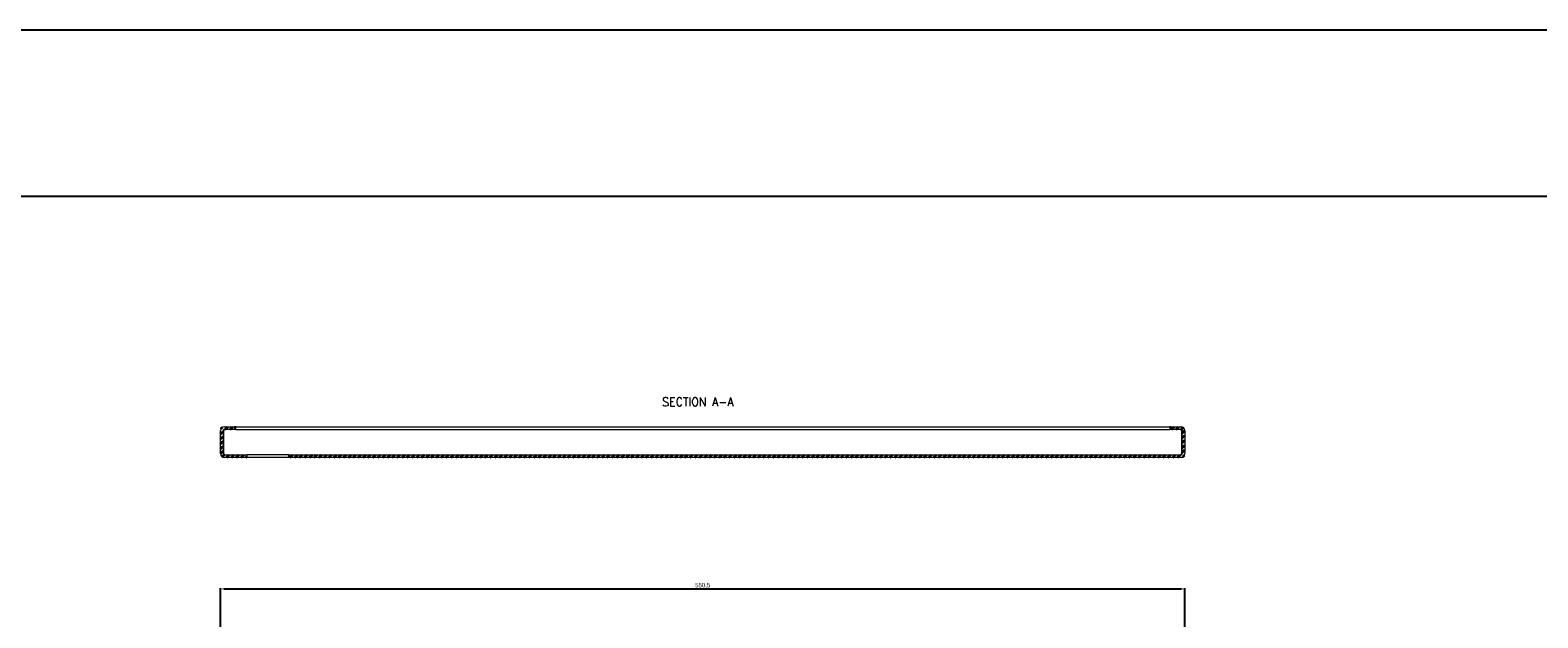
# Model space of a CAD drawing. Header units: millimetres. Extents: x 7284 to 21933, y -3393 to -31.
# Tile 57 of 60: x 15367 to 16228, y -1736 to -1401. Entities that reach past the tile are written whole.
import ezdxf

# ---------------------------------------------------------------- set-up
doc = ezdxf.new("R2010")
doc.units = ezdxf.units.MM
doc.header["$PDSIZE"] = -1
doc.layers.add('1', color=7, linetype='Continuous', true_color=0xffffff)
doc.layers.add('60', color=7, linetype='Continuous', true_color=0xffffff)
doc.layers.add('dim', color=84, linetype='Continuous', lineweight=9)
doc.layers.add('粗实线层', color=7, linetype='Continuous', lineweight=25)
doc.layers.add('细实线层', color=7, linetype='Continuous')
doc.styles.add('chinesef_fs', font='simplex.shx', dxfattribs={"bigfont": 'gbcbig.shx'})
doc.dimstyles.new('ISO-25', dxfattribs={"dimtxt": 2.5, "dimasz": 2.5, "dimexe": 1.25, "dimexo": 0.625, "dimtad": 1, "dimtxsty": 'Standard', "dimcen": 2.5, "dimadec": 0, "dimazin": 0, "dimtfac": 1, "dimtmove": 0, "dimatfit": 3, "dimfxl": 1, "dimarcsym": 0})

# ---------------------------------------------------------------- blocks, each defined once
blk = doc.blocks.new('$CAXA_FRAME_13B17AC1$')
at = {"layer": '粗实线层'}
blk.add_line((138.5, 95), (-138.5, 95), dxfattribs=at)
at = {"layer": '细实线层'}
blk.add_line((148.5, 105), (-148.5, 105), dxfattribs=at)
blk = doc.blocks.new('*D81')
at = {"layer": 'Defpoints', "color": 0, "transparency": 16777216}
for p in [(16026.46, -1719.76), (15475.96, -1752.73), (16026.46, -1752.73)]:
    blk.add_point(p, dxfattribs=at)
at = {"layer": 'dim', "color": 0, "linetype": 'Continuous', "lineweight": -2, "transparency": 16777216}
for p, q in [((15475.96, -1752.73), (15475.96, -1719.26)), ((15477.96, -1719.76), (16024.46, -1719.76)), ((16026.46, -1752.73), (16026.46, -1719.26))]:
    blk.add_line(p, q, dxfattribs=at)
at = {"layer": 'dim', "color": 0, "transparency": 16777216}
for points in [[(15477.96, -1719.42), (15477.96, -1720.09), (15475.96, -1719.76)], [(16024.46, -1719.42), (16024.46, -1720.09), (16026.46, -1719.76)]]:
    blk.add_solid(points, dxfattribs=at)
at = {"layer": 'dim', "color": 0, "transparency": 16777216, "insert": (15751.21, -1717.8), "char_height": 2.5, "attachment_point": 5}
blk.add_mtext('550,5', dxfattribs=at)

msp = doc.modelspace()

# ---------------------------------------------------------------- hatches: boundary and pattern name
at = {"layer": '60', "linetype": 'Continuous', "lineweight": 35}
h = msp.add_hatch(dxfattribs=at)
h.set_pattern_fill('ANSI31', scale=0.62, style=0)
h.set_pattern_definition([(45, (10291.317, -11584.794), (-1.3919397, 1.3919397), [])])
edge = h.paths.add_edge_path(flags=0)
edge.add_arc((15478.158, -1629.356), 0.7, 90, 180)
edge.add_line((15477.458, -1629.356), (15477.458, -1642.456))
edge.add_arc((15478.158, -1642.456), 0.7, 180, 270)
edge.add_line((15478.158, -1643.156), (15490.958, -1643.156))
edge.add_line((15490.958, -1643.156), (15490.958, -1644.656))
edge.add_line((15490.958, -1644.656), (15478.158, -1644.656))
edge.add_arc((15478.158, -1642.456), 2.2, 180, 270, ccw=False)
edge.add_line((15475.958, -1642.456), (15475.958, -1629.356))
edge.add_arc((15478.158, -1629.356), 2.2, 90, 180, ccw=False)
edge.add_line((15478.158, -1627.156), (15483.958, -1627.156))
edge.add_line((15483.958, -1627.156), (15483.958, -1628.656))
edge.add_line((15483.958, -1628.656), (15478.158, -1628.656))
edge = h.paths.add_edge_path(flags=0)
edge.add_arc((16024.258, -1629.356), 2.2, 0, 90, ccw=False)
edge.add_line((16026.458, -1629.356), (16026.458, -1642.456))
edge.add_arc((16024.258, -1642.456), 2.2, 270, 360, ccw=False)
edge.add_line((16024.258, -1644.656), (15514.958, -1644.656))
edge.add_line((15514.958, -1644.656), (15514.958, -1643.156))
edge.add_line((15514.958, -1643.156), (16024.258, -1643.156))
edge.add_arc((16024.258, -1642.456), 0.7, 270, 360)
edge.add_line((16024.958, -1642.456), (16024.958, -1629.356))
edge.add_arc((16024.258, -1629.356), 0.7, 0, 90)
edge.add_line((16024.258, -1628.656), (16018.458, -1628.656))
edge.add_line((16018.458, -1628.656), (16018.458, -1627.156))
edge.add_line((16018.458, -1627.156), (16024.258, -1627.156))

# ---------------------------------------------------------------- linework, layer by layer
at = {"layer": '60', "color": 7, "linetype": 'Continuous', "lineweight": 18}
for p, q in [((15475.958, -1642.456), (15475.958, -1629.356)), ((15477.458, -1629.356), (15477.458, -1642.456)), ((15477.865, -1642.456), (15477.865, -1629.356)), ((15478.158, -1627.156), (15483.958, -1627.156)), ((15483.958, -1628.656), (15478.158, -1628.656)), ((15484.665, -1627.156), (15483.958, -1627.156)), ((15483.958, -1627.156), (15483.958, -1628.656)), ((15484.665, -1628.656), (15483.958, -1628.656)), ((15484.665, -1628.656), (15484.665, -1627.156)), ((15484.665, -1627.156), (16017.751, -1627.156)), ((15484.665, -1628.656), (16017.751, -1628.656)), ((16018.458, -1627.156), (16017.751, -1627.156)), ((16017.751, -1627.156), (16017.751, -1628.656)), ((16018.458, -1628.656), (16017.751, -1628.656)), ((16018.458, -1627.156), (16024.258, -1627.156)), ((16018.458, -1628.656), (16018.458, -1627.156)), ((16024.258, -1628.656), (16018.458, -1628.656)), ((16024.551, -1629.356), (16024.551, -1642.456)), ((16024.958, -1642.456), (16024.958, -1629.356)), ((16026.458, -1629.356), (16026.458, -1642.456)), ((15478.158, -1643.156), (15490.958, -1643.156)), ((15514.958, -1643.156), (15490.958, -1643.156)), ((15490.958, -1643.156), (15490.958, -1644.656)), ((15514.958, -1644.656), (15514.958, -1643.156)), ((15514.958, -1643.156), (16024.258, -1643.156)), ((15490.958, -1644.656), (15478.158, -1644.656)), ((15514.958, -1644.656), (15490.958, -1644.656)), ((16024.258, -1644.656), (15514.958, -1644.656))]:
    msp.add_line(p, q, dxfattribs=at)
for centre, radius, start, end in [((15478.158, -1629.356), 2.2, 90, 180), ((15478.158, -1629.356), 0.7, 90, 180), ((16024.258, -1629.356), 2.2, 0, 90), ((16024.258, -1629.356), 0.7, 0, 90), ((15478.158, -1642.456), 2.2, 180, 270), ((15478.158, -1642.456), 0.7, 180, 270), ((16024.258, -1642.456), 2.2, 270, 0), ((16024.258, -1642.456), 0.7, 270, 0)]:
    msp.add_arc(centre, radius, start, end, dxfattribs=at)
for points, knots in [([(15478.086, -1628.608), (15478.085, -1628.611), (15478.085, -1628.613), (15478.073, -1628.649), (15478.063, -1628.684), (15478.032, -1628.787), (15478.011, -1628.857), (15477.949, -1629.068), (15477.907, -1629.211), (15477.865, -1629.356)], [0, 0, 0, 0, 0.00899, 0.00899, 0.1505629, 0.1505629, 0.4337086, 0.4337086, 1, 1, 1, 1]), ([(15478.865, -1628.656), (15478.824, -1628.656), (15478.782, -1628.661), (15478.73, -1628.672), (15478.72, -1628.674), (15478.699, -1628.68), (15478.688, -1628.683), (15478.657, -1628.693), (15478.636, -1628.701), (15478.574, -1628.727), (15478.532, -1628.749), (15478.47, -1628.787), (15478.449, -1628.8), (15478.407, -1628.829), (15478.386, -1628.845), (15478.324, -1628.894), (15478.241, -1628.964), (15478.158, -1629.045), (15478.105, -1629.098), (15478.095, -1629.109), (15478.074, -1629.131), (15478.042, -1629.164), (15478.011, -1629.197), (15477.949, -1629.264), (15477.907, -1629.31), (15477.865, -1629.356)], [0, 0, 0, 0, 0.125, 0.125, 0.15625, 0.15625, 0.1875, 0.1875, 0.25, 0.25, 0.375, 0.375, 0.4375, 0.4375, 0.5, 0.5, 0.625, 0.75, 0.75, 0.78125, 0.78125, 0.8125, 0.875, 0.875, 1, 1, 1, 1]), ([(16024.551, -1629.356), (16024.509, -1629.311), (16024.468, -1629.265), (16024.416, -1629.209), (16024.406, -1629.198), (16024.385, -1629.176), (16024.374, -1629.164), (16024.343, -1629.131), (16024.322, -1629.11), (16024.259, -1629.046), (16024.218, -1629.006), (16024.156, -1628.949), (16024.135, -1628.931), (16024.093, -1628.895), (16024.072, -1628.878), (16024.009, -1628.829), (16023.926, -1628.771), (16023.844, -1628.728), (16023.791, -1628.706), (16023.781, -1628.701), (16023.76, -1628.694), (16023.728, -1628.683), (16023.697, -1628.674), (16023.635, -1628.661), (16023.593, -1628.656), (16023.551, -1628.656)], [0, 0, 0, 0, 0.125, 0.125, 0.15625, 0.15625, 0.1875, 0.1875, 0.25, 0.25, 0.375, 0.375, 0.4375, 0.4375, 0.5, 0.5, 0.625, 0.75, 0.75, 0.78125, 0.78125, 0.8125, 0.875, 0.875, 1, 1, 1, 1]), ([(16024.551, -1629.356), (16024.53, -1629.285), (16024.509, -1629.213), (16024.478, -1629.106), (16024.468, -1629.07), (16024.447, -1628.998), (16024.436, -1628.962), (16024.393, -1628.817), (16024.361, -1628.71), (16024.329, -1628.606)], [0, 0, 0, 0, 0.2820276, 0.2820276, 0.4230414, 0.4230414, 0.5640553, 0.5640553, 1, 1, 1, 1]), ([(15477.865, -1642.456), (15477.871, -1642.479), (15477.88, -1642.513), (15477.889, -1642.548), (15477.896, -1642.57), (15477.899, -1642.582), (15477.914, -1642.638), (15477.926, -1642.682), (15477.944, -1642.745), (15477.95, -1642.766), (15477.96, -1642.796), (15477.963, -1642.806), (15477.969, -1642.826), (15477.972, -1642.836), (15477.987, -1642.884), (15477.999, -1642.919), (15478.015, -1642.959), (15478.018, -1642.967), (15478.024, -1642.983), (15478.027, -1642.99), (15478.036, -1643.012), (15478.042, -1643.026), (15478.06, -1643.064), (15478.072, -1643.085), (15478.091, -1643.112), (15478.097, -1643.12), (15478.109, -1643.133), (15478.115, -1643.139), (15478.134, -1643.152), (15478.146, -1643.156), (15478.158, -1643.156)], [0, 0, 0, 0, 0.0625, 0.09375, 0.09375, 0.125, 0.125, 0.25, 0.25, 0.3125, 0.3125, 0.34375, 0.34375, 0.375, 0.375, 0.5, 0.5, 0.53125, 0.53125, 0.5625, 0.5625, 0.625, 0.625, 0.75, 0.75, 0.8125, 0.8125, 0.875, 0.875, 1, 1, 1, 1]), ([(15477.865, -1642.456), (15477.871, -1642.528), (15477.883, -1642.671), (15477.896, -1642.814), (15477.905, -1642.921), (15477.908, -1642.956), (15477.914, -1643.026), (15477.917, -1643.061), (15477.921, -1643.102), (15477.921, -1643.107), (15477.922, -1643.113)], [0, 0, 0, 0, 0.3239652, 0.6479304, 0.6479304, 0.809913, 0.809913, 0.9718956, 0.9718956, 1, 1, 1, 1]), ([(16024.258, -1643.156), (16024.264, -1643.156), (16024.273, -1643.155), (16024.282, -1643.151), (16024.288, -1643.147), (16024.292, -1643.145), (16024.307, -1643.134), (16024.319, -1643.121), (16024.337, -1643.094), (16024.343, -1643.085), (16024.353, -1643.068), (16024.356, -1643.063), (16024.362, -1643.051), (16024.365, -1643.045), (16024.38, -1643.013), (16024.392, -1642.984), (16024.407, -1642.943), (16024.41, -1642.935), (16024.417, -1642.918), (16024.42, -1642.909), (16024.429, -1642.883), (16024.435, -1642.864), (16024.453, -1642.807), (16024.465, -1642.767), (16024.484, -1642.703), (16024.49, -1642.681), (16024.502, -1642.637), (16024.508, -1642.615), (16024.526, -1642.548), (16024.539, -1642.503), (16024.551, -1642.456)], [0, 0, 0, 0, 0.0625, 0.09375, 0.09375, 0.125, 0.125, 0.25, 0.25, 0.3125, 0.3125, 0.34375, 0.34375, 0.375, 0.375, 0.5, 0.5, 0.53125, 0.53125, 0.5625, 0.5625, 0.625, 0.625, 0.75, 0.75, 0.8125, 0.8125, 0.875, 0.875, 1, 1, 1, 1]), ([(16024.495, -1643.109), (16024.495, -1643.104), (16024.496, -1643.099), (16024.502, -1643.025), (16024.514, -1642.886), (16024.533, -1642.673), (16024.545, -1642.529), (16024.551, -1642.456)], [0, 0, 0, 0, 0.0237559, 0.0237559, 0.3491706, 0.6745853, 1, 1, 1, 1])]:
    msp.add_open_spline(points, degree=3, knots=knots, dxfattribs=at)

# ---------------------------------------------------------------- block references
at = {"layer": '粗实线层', "xscale": 9.488793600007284, "yscale": 9.488793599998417, "zscale": 9.488793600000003}
msp.add_blockref('$CAXA_FRAME_13B17AC1$', (16466.54, -2397.118), dxfattribs=at)

# ---------------------------------------------------------------- texts
at = {"layer": '1', "color": 1, "linetype": 'Continuous', "lineweight": 13, "insert": (15728.046, -1615.443), "char_height": 5, "attachment_point": 7, "line_spacing_factor": 0.903614, "style": 'chinesef_fs'}
msp.add_mtext('\\W0.9239;SECTION \\H5.00;A-A\\H5.00;', dxfattribs=at)

# ---------------------------------------------------------------- dimensions: what is measured, and where the dimension line sits
at = {"layer": 'dim'}
dim = msp.add_linear_dim(base=(16026.458, -1719.757), p1=(15475.958, -1752.732), p2=(16026.458, -1752.731), dimstyle='ISO-25', override={"dimasz": 2, "dimexe": 0.49975, "dimexo": 0, "dimgap": 0.49975, "dimadec": 2, "dimazin": 2, "dimtzin": 0, "dimarcsym": 1}, dxfattribs=at)
dim.commit()
dim.dimension.update_dxf_attribs({"geometry": '*D81', "text_midpoint": (15751.208, -1717.797)})

doc.saveas('drawing.dxf')
